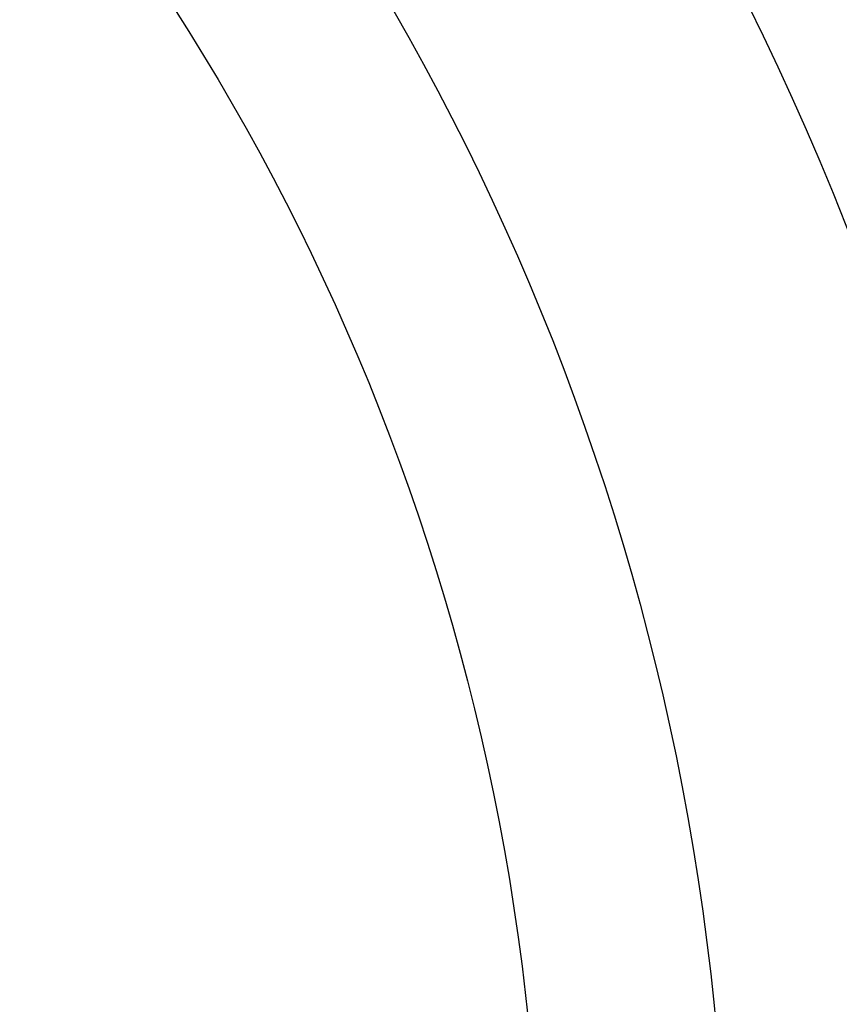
# Model space of a CAD drawing. Header units: millimetres. Extents: x -1050 to -330, y -360 to 360.
# Tile 139 of 165: x -511 to -430, y 26 to 123. Entities that reach past the tile are written whole.
import ezdxf

# ---------------------------------------------------------------- set-up
doc = ezdxf.new("R2010")
doc.units = ezdxf.units.MM
doc.layers.add('Flora Ø70', color=7, linetype='Continuous', true_color=0xc80000)

msp = doc.modelspace()

# ---------------------------------------------------------------- linework, layer by layer
at = {"layer": 'Flora Ø70'}
for centre, radius in [((-689.818, 0, 508.9), 359.618), ((-689.818, 0, 480.518), 343.168), ((-689.818, 0, 461.095), 342.205), ((-689.818, 0, 530), 334.5), ((-689.818, 0, 227.696), 289.291), ((-689.818, 0, 302.541), 280.193), ((-689.818, 0), 249), ((-689.818, 0, 22), 230.551)]:
    msp.add_circle(centre, radius, dxfattribs=at)
at = {"layer": 'Flora Ø70', "extrusion": (0, 0, -1)}
msp.add_circle((689.818, 0, -530), 320.442, dxfattribs=at)

doc.saveas('drawing.dxf')
